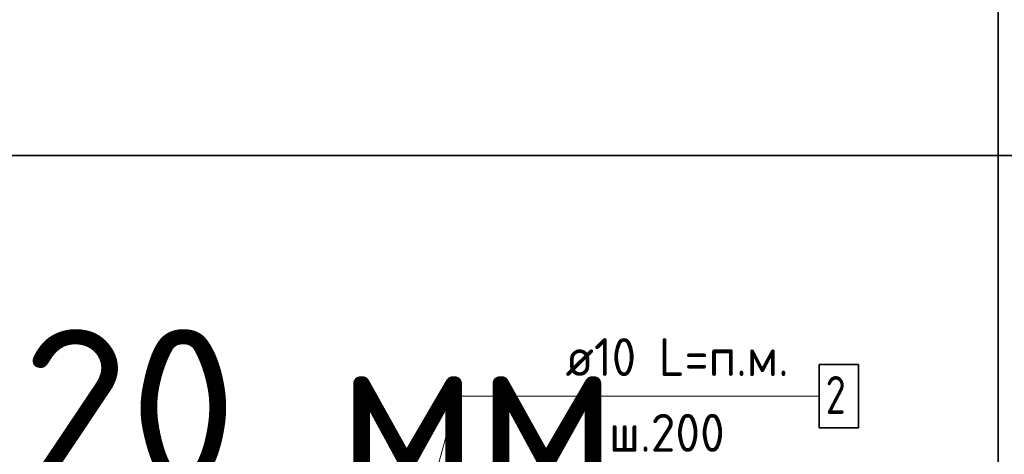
# Model space of a CAD drawing. Header units: metres. Extents: x -38 to 114, y -15 to 21.
# Tile 68 of 244: x 86.937 to 87.716, y -5.129 to -4.785. Entities that reach past the tile are written whole.
import ezdxf

# ---------------------------------------------------------------- set-up
doc = ezdxf.new("R2010")
doc.units = ezdxf.units.M
for name, color, linetype, lineweight in [('XR$4$Арм. стержнями верхней зоны', 180, 'Continuous', 35), ('XR$4$ВК__отв в полу 1-2 эт', 220, 'Continuous', 25), ('XR$6$Арм. стержнями верхней зоны', 180, 'Continuous', 35), ('XR$6$ВК__отв в полу 1-2 эт', 220, 'Continuous', 25)]:
    doc.layers.add(name, color=color, linetype=linetype, lineweight=lineweight)
doc.styles.add('ISOCPEUR', font='txt')

msp = doc.modelspace()

# ---------------------------------------------------------------- linework, layer by layer
at = {"color": 7, "linetype": 'Continuous', "lineweight": 35, "transparency": 33554687}
for p, q in [((87.71143, -4.49271), (87.71143, -4.89271)), ((80.71143, -4.89271), (89.96143, -4.89271)), ((89.96143, -4.89271), (80.71143, -4.89271)), ((87.71143, -4.89271), (87.71143, -5.29271))]:
    msp.add_line(p, q, dxfattribs=at)
at = {"color": 7, "linetype": 'Continuous', "lineweight": 13, "transparency": 33554687}
msp.add_line((89.96143, -4.89271), (80.71143, -4.89271), dxfattribs=at)
at = {"layer": 'XR$4$Арм. стержнями верхней зоны', "color": 7, "linetype": 'Continuous', "lineweight": 13, "transparency": 33554687}
for q in [(87.56985, -5.0833), (87.28185, -5.26181)]:
    msp.add_line((87.28185, -5.0833), q, dxfattribs=at)
at = {"layer": 'XR$4$Арм. стержнями верхней зоны', "color": 7, "linetype": 'Continuous', "lineweight": 35, "transparency": 33554687}
msp.add_lwpolyline([(87.56985, -5.1083), (87.60085, -5.1083), (87.60085, -5.0583), (87.56985, -5.0583), (87.56985, -5.1083)], dxfattribs=at)
at = {"layer": 'XR$4$ВК__отв в полу 1-2 эт', "color": 7, "linetype": 'Continuous', "lineweight": 13, "transparency": 33554687}
msp.add_line((87.23308, -5.26581), (87.28185, -5.08774), dxfattribs=at)
at = {"layer": 'XR$6$Арм. стержнями верхней зоны', "color": 7, "linetype": 'Continuous', "lineweight": 13, "transparency": 33554687}
for q in [(87.56985, -5.0833), (87.28185, -5.26181)]:
    msp.add_line((87.28185, -5.0833), q, dxfattribs=at)
at = {"layer": 'XR$6$Арм. стержнями верхней зоны', "color": 7, "linetype": 'Continuous', "lineweight": 35, "transparency": 33554687}
msp.add_lwpolyline([(87.56985, -5.1083), (87.60085, -5.1083), (87.60085, -5.0583), (87.56985, -5.0583), (87.56985, -5.1083)], dxfattribs=at)
at = {"layer": 'XR$6$ВК__отв в полу 1-2 эт', "color": 7, "linetype": 'Continuous', "lineweight": 13, "transparency": 33554687}
msp.add_line((87.23308, -5.26581), (87.28185, -5.08774), dxfattribs=at)

# ---------------------------------------------------------------- texts
at = {"color": 7, "linetype": 'Continuous', "lineweight": 35, "transparency": 33554687, "insert": (87.02019, -5.09271), "char_height": 0.0625, "width": 0.8230159, "attachment_point": 5, "style": 'ISOCPEUR'}
msp.add_mtext('\\A1;{\\fISOCPEUR|i0|b0;\\H0.125000;\\W1.000000;\\C7;l=7020 мм}\\P', dxfattribs=at)
at = {"layer": 'XR$4$Арм. стержнями верхней зоны', "color": 7, "linetype": 'Continuous', "lineweight": 25, "transparency": 33554687, "char_height": 0.03, "attachment_point": 7, "style": 'ISOCPEUR'}
for s, insert, width in [('\\W0.94;ø10 L=п.м.', (87.36885, -5.0673), 0.1999832), ('\\W0.78;2', (87.57485, -5.0973), 0.0326407), ('\\W0.95;ш.200 ', (87.40335, -5.1273), 0.1311996)]:
    msp.add_mtext(s, dxfattribs=dict(at, insert=insert, width=width))
at = {"layer": 'XR$6$Арм. стержнями верхней зоны', "color": 7, "linetype": 'Continuous', "lineweight": 25, "transparency": 33554687, "char_height": 0.03, "attachment_point": 7, "style": 'ISOCPEUR'}
for s, insert, width in [('\\W0.94;ø10 L=п.м.', (87.36885, -5.0673), 0.1999832), ('\\W0.78;2', (87.57485, -5.0973), 0.0326407), ('\\W0.95;ш.200 ', (87.40335, -5.1273), 0.1311996)]:
    msp.add_mtext(s, dxfattribs=dict(at, insert=insert, width=width))

doc.saveas('drawing.dxf')
